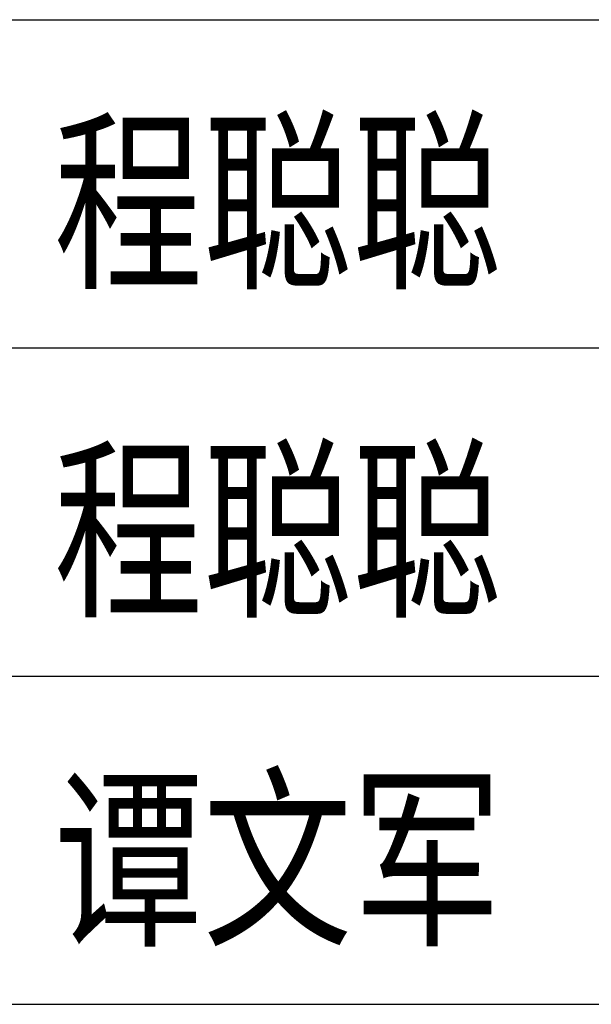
# Model space of a CAD drawing. Extents: x 499396 to 499732, y 3804753 to 3804872.
# Tile 35 of 41: x 499723.98 to 499726.76, y 3804779.18 to 3804783.98. Entities that reach past the tile are written whole.
import ezdxf
from ezdxf.enums import TextEntityAlignment as Align

# ---------------------------------------------------------------- set-up
doc = ezdxf.new("R2010")
doc.units = 0
doc.layers.get('0').update_dxf_attribs({"linetype": 'CONTINUOUS'})
doc.layers.add('PUB_TITLE', color=4, linetype='CONTINUOUS')
doc.layers.add('TK', color=7, linetype='CONTINUOUS')
doc.styles.add('TKHZ1', font='txt', dxfattribs={"width": 0.8})

# ---------------------------------------------------------------- blocks, each defined once
blk = doc.blocks.new('wrtgtg')
at = {"layer": 'PUB_TITLE'}
for p, q in [((2204.3, 9558.8), (7804.3, 9558.8)), ((2204.3, 8758.8), (7804.3, 8758.8)), ((2204.3, 7958.8), (7804.3, 7958.8)), ((2204.3, 7158.8), (7804.3, 7158.8))]:
    blk.add_line(p, q, dxfattribs=at)
at = {"layer": 'TK', "style": 'TKHZ1', "width": 0.8}
for s, p in [('程聪聪', (5361.9, 9120.8)), ('程聪聪', (5361.9, 8320.8)), ('谭文军', (5361.9, 7520.7))]:
    blk.add_text(s, height=350, dxfattribs=at).set_placement(p, align=Align.MIDDLE)

msp = doc.modelspace()

# ---------------------------------------------------------------- block references
at = {"xscale": 0.002, "yscale": 0.002, "zscale": 0.002}
msp.add_blockref('wrtgtg', (499714.5114, 3804764.8589), dxfattribs=at)

doc.saveas('drawing.dxf')
